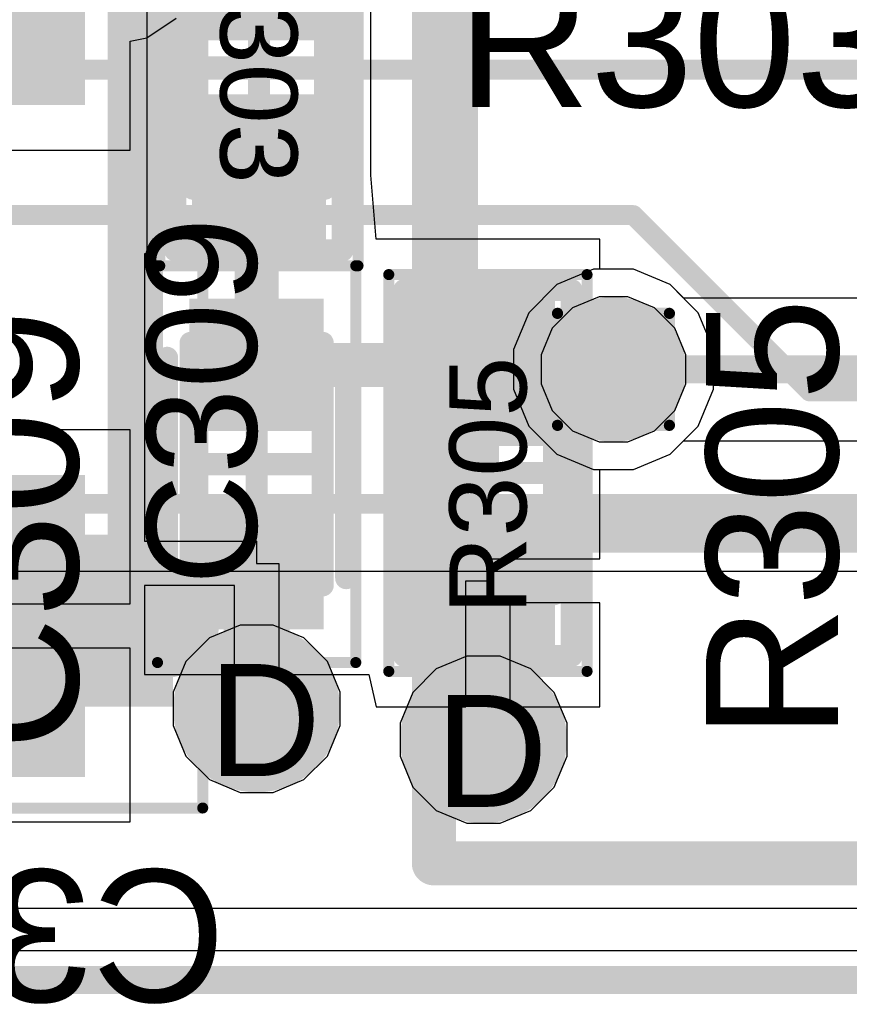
# Model space of a CAD drawing. Header units: inches. Extents: x -6 to 11.2, y -2.2 to 8.3.
# Tile 178 of 256: x 2.261 to 2.409, y 1.666 to 1.842. Entities that reach past the tile are written whole.
import ezdxf

# ---------------------------------------------------------------- set-up
doc = ezdxf.new("R2010")
doc.units = ezdxf.units.IN
doc.header["$MEASUREMENT"] = 0
for name, color, linetype in [('Board Layer Stack Bottom Overlay', 54, 'Continuous'), ('Board Layer Stack Bottom Solder', 6, 'Continuous'), ('Bottom Assembly', 56, 'Continuous'), ('Bottom Comp Body -Top13)-Comp Body -Bot14)', 56, 'Continuous'), ('Bottom Courtyard -Top15)-Courtyard -Bot16)', 56, 'Continuous'), ('Bottom Paste', 16, 'Continuous'), ('Drill Drawing', 1, 'Continuous'), ('Layer  6- Inner', 156, 'Continuous'), ('Layer 1- Top', 1, 'Continuous'), ('Layer 2- GND', 16, 'Continuous'), ('Layer 3- Inner', 16, 'Continuous'), ('Layer 4- Inner', 76, 'Continuous'), ('Layer 5- Inner', 90, 'Continuous'), ('Layer 7- PWR', 76, 'Continuous'), ('Layer 8- Bottom', 5, 'Continuous'), ('Top Comp Body -Top13)-Comp Body -Bot14)', 56, 'Continuous'), ('Top Comp Outline -Top11)-Comp Outline -Bot12)', 56, 'Continuous'), ('Top Courtyard -Top15)-Courtyard -Bot16)', 56, 'Continuous'), ('Top Designator', 56, 'Continuous'), ('Top Overlay', 2, 'Continuous'), ('Top Paste', 8, 'Continuous'), ('Top Solder', 216, 'Continuous'), ('Via Holes', 16, 'Continuous')]:
    doc.layers.add(name, color=color, linetype=linetype)
doc.styles.add('Arial', font='txt', dxfattribs={"height": 0.2})

# ---------------------------------------------------------------- blocks, each defined once
blk = doc.blocks.new('L15002_035_77')
at = {"layer": 'Layer 1- Top'}
for points in [[(-0.03179, 0.01), (-0.00679, 0.01), (-0.00679, -0.01), (-0.03179, -0.01)], [(0.00679, 0.01), (0.03179, 0.01), (0.03179, -0.01), (0.00679, -0.01)]]:
    blk.add_hatch(color=7, dxfattribs=at).paths.add_polyline_path(points)
at = {"layer": 'Top Paste'}
for points in [[(-0.03179, 0.01), (-0.00679, 0.01), (-0.00679, -0.01), (-0.03179, -0.01)], [(0.00679, 0.01), (0.03179, 0.01), (0.03179, -0.01), (0.00679, -0.01)]]:
    blk.add_hatch(color=8, dxfattribs=at).paths.add_polyline_path(points)
at = {"layer": 'Top Solder'}
for points in [[(-0.03376, 0.01197), (-0.00482, 0.01197), (-0.00482, -0.01197), (-0.03376, -0.01197)], [(0.00482, 0.01197), (0.03376, 0.01197), (0.03376, -0.01197), (0.00482, -0.01197)]]:
    blk.add_hatch(color=216, dxfattribs=at).paths.add_polyline_path(points)
at = {"layer": 'Top Comp Body -Top13)-Comp Body -Bot14)'}
for points in [[(-0.02165, 0.01181, 0.00394, 0.00394, 0), (-0.02165, -0.01181, 0.00394, 0.00394, 0)], [(-0.02165, 0.01181, 0.00394, 0.00394, 0), (0.02165, 0.01181, 0.00394, 0.00394, 0)], [(0.02165, 0.01181, 0.00394, 0.00394, 0), (0.02165, -0.01181, 0.00394, 0.00394, 0)], [(-0.02165, -0.01181, 0.00394, 0.00394, 0), (0.02165, -0.01181, 0.00394, 0.00394, 0)]]:
    blk.add_lwpolyline(points, format="xyseb", dxfattribs=at)
for points in [[(-0.02264, 0.01181, 0.00197, 0.00197, 1), (-0.02067, 0.01181, 0.00197, 0.00197, 1)], [(-0.02264, 0.01181, 0.00197, 0.00197, 1), (-0.02067, 0.01181, 0.00197, 0.00197, 1)], [(0.02067, 0.01181, 0.00197, 0.00197, 1), (0.02264, 0.01181, 0.00197, 0.00197, 1)], [(0.02067, 0.01181, 0.00197, 0.00197, 1), (0.02264, 0.01181, 0.00197, 0.00197, 1)], [(-0.02264, -0.01181, 0.00197, 0.00197, 1), (-0.02067, -0.01181, 0.00197, 0.00197, 1)], [(-0.02264, -0.01181, 0.00197, 0.00197, 1), (-0.02067, -0.01181, 0.00197, 0.00197, 1)], [(0.02067, -0.01181, 0.00197, 0.00197, 1), (0.02264, -0.01181, 0.00197, 0.00197, 1)], [(0.02067, -0.01181, 0.00197, 0.00197, 1), (0.02264, -0.01181, 0.00197, 0.00197, 1)]]:
    blk.add_lwpolyline(points, format="xyseb", close=True, dxfattribs=at)
at = {"layer": 'Top Comp Outline -Top11)-Comp Outline -Bot12)'}
for points in [[(-0.03268, 0.01496, 0.00394, 0.00394, 0), (0.03268, 0.01496, 0.00394, 0.00394, 0)], [(-0.03268, 0.01496, 0.00394, 0.00394, 0), (-0.03268, -0.01496, 0.00394, 0.00394, 0)], [(0.03268, 0.01496, 0.00394, 0.00394, 0), (0.03268, -0.01496, 0.00394, 0.00394, 0)], [(-0.03268, -0.01496, 0.00394, 0.00394, 0), (0.03268, -0.01496, 0.00394, 0.00394, 0)]]:
    blk.add_lwpolyline(points, format="xyseb", dxfattribs=at)
for points in [[(-0.03366, 0.01496, 0.00197, 0.00197, 1), (-0.03169, 0.01496, 0.00197, 0.00197, 1)], [(-0.03366, 0.01496, 0.00197, 0.00197, 1), (-0.03169, 0.01496, 0.00197, 0.00197, 1)], [(0.03169, 0.01496, 0.00197, 0.00197, 1), (0.03366, 0.01496, 0.00197, 0.00197, 1)], [(0.03169, 0.01496, 0.00197, 0.00197, 1), (0.03366, 0.01496, 0.00197, 0.00197, 1)], [(-0.03366, -0.01496, 0.00197, 0.00197, 1), (-0.03169, -0.01496, 0.00197, 0.00197, 1)], [(-0.03366, -0.01496, 0.00197, 0.00197, 1), (-0.03169, -0.01496, 0.00197, 0.00197, 1)], [(0.03169, -0.01496, 0.00197, 0.00197, 1), (0.03366, -0.01496, 0.00197, 0.00197, 1)], [(0.03169, -0.01496, 0.00197, 0.00197, 1), (0.03366, -0.01496, 0.00197, 0.00197, 1)]]:
    blk.add_lwpolyline(points, format="xyseb", close=True, dxfattribs=at)
at = {"layer": 'Top Courtyard -Top15)-Courtyard -Bot16)'}
for points in [[(-0.03543, 0.01772, 0.00197, 0.00197, 0), (0.03543, 0.01772, 0.00197, 0.00197, 0)], [(-0.03543, 0.01772, 0.00197, 0.00197, 0), (-0.03543, -0.01772, 0.00197, 0.00197, 0)], [(0.03543, 0.01772, 0.00197, 0.00197, 0), (0.03543, -0.01772, 0.00197, 0.00197, 0)], [(0, 0.01181, 0.00394, 0.00394, 0), (0, -0.01181, 0.00394, 0.00394, 0)], [(-0.01181, 0, 0.00394, 0.00394, 0), (0.01181, 0, 0.00394, 0.00394, 0)], [(-0.03543, -0.01772, 0.00197, 0.00197, 0), (0.03543, -0.01772, 0.00197, 0.00197, 0)]]:
    blk.add_lwpolyline(points, format="xyseb", dxfattribs=at)
for points in [[(-0.03593, 0.01772, 0.000984, 0.000984, 1), (-0.03494, 0.01772, 0.000984, 0.000984, 1)], [(-0.03593, 0.01772, 0.000984, 0.000984, 1), (-0.03494, 0.01772, 0.000984, 0.000984, 1)], [(0.03494, 0.01772, 0.000984, 0.000984, 1), (0.03593, 0.01772, 0.000984, 0.000984, 1)], [(0.03494, 0.01772, 0.000984, 0.000984, 1), (0.03593, 0.01772, 0.000984, 0.000984, 1)], [(-0.00098, 0.01181, 0.00197, 0.00197, 1), (0.00098, 0.01181, 0.00197, 0.00197, 1)], [(-0.0128, 0, 0.00197, 0.00197, 1), (-0.01083, 0, 0.00197, 0.00197, 1)], [(0.01083, 0, 0.00197, 0.00197, 1), (0.0128, 0, 0.00197, 0.00197, 1)], [(-0.00098, -0.01181, 0.00197, 0.00197, 1), (0.00098, -0.01181, 0.00197, 0.00197, 1)], [(-0.03593, -0.01772, 0.000984, 0.000984, 1), (-0.03494, -0.01772, 0.000984, 0.000984, 1)], [(-0.03593, -0.01772, 0.000984, 0.000984, 1), (-0.03494, -0.01772, 0.000984, 0.000984, 1)], [(0.03494, -0.01772, 0.000984, 0.000984, 1), (0.03593, -0.01772, 0.000984, 0.000984, 1)], [(0.03494, -0.01772, 0.000984, 0.000984, 1), (0.03593, -0.01772, 0.000984, 0.000984, 1)]]:
    blk.add_lwpolyline(points, format="xyseb", close=True, dxfattribs=at)
at = {"layer": 'Top Overlay'}
for points in [[(-0.0187, 0.01614, 0.00394, 0.00394, 0), (0.01988, 0.01614, 0.00394, 0.00394, 0)], [(-0.0187, -0.01614, 0.00394, 0.00394, 0), (0.01988, -0.01614, 0.00394, 0.00394, 0)]]:
    blk.add_lwpolyline(points, format="xyseb", dxfattribs=at)
for points in [[(-0.01969, 0.01614, 0.00197, 0.00197, 1), (-0.01772, 0.01614, 0.00197, 0.00197, 1)], [(0.0189, 0.01614, 0.00197, 0.00197, 1), (0.02087, 0.01614, 0.00197, 0.00197, 1)], [(-0.01969, -0.01614, 0.00197, 0.00197, 1), (-0.01772, -0.01614, 0.00197, 0.00197, 1)], [(0.0189, -0.01614, 0.00197, 0.00197, 1), (0.02087, -0.01614, 0.00197, 0.00197, 1)]]:
    blk.add_lwpolyline(points, format="xyseb", close=True, dxfattribs=at)
at = {"layer": 'Top Comp Outline -Top11)-Comp Outline -Bot12)', "style": 'Arial'}
blk.add_text('R305', height=0.01378, dxfattribs=at).set_placement((-0.02525, -0.00689))
blk = doc.blocks.new('L15002_035_79')
at = {"layer": 'Layer 1- Top'}
for points in [[(-0.03179, 0.01), (-0.00679, 0.01), (-0.00679, -0.01), (-0.03179, -0.01)], [(0.00679, 0.01), (0.03179, 0.01), (0.03179, -0.01), (0.00679, -0.01)]]:
    blk.add_hatch(color=7, dxfattribs=at).paths.add_polyline_path(points)
at = {"layer": 'Top Paste'}
for points in [[(-0.03179, 0.01), (-0.00679, 0.01), (-0.00679, -0.01), (-0.03179, -0.01)], [(0.00679, 0.01), (0.03179, 0.01), (0.03179, -0.01), (0.00679, -0.01)]]:
    blk.add_hatch(color=8, dxfattribs=at).paths.add_polyline_path(points)
at = {"layer": 'Top Solder'}
for points in [[(-0.03376, 0.01197), (-0.00482, 0.01197), (-0.00482, -0.01197), (-0.03376, -0.01197)], [(0.00482, 0.01197), (0.03376, 0.01197), (0.03376, -0.01197), (0.00482, -0.01197)]]:
    blk.add_hatch(color=216, dxfattribs=at).paths.add_polyline_path(points)
at = {"layer": 'Top Comp Body -Top13)-Comp Body -Bot14)'}
for points in [[(-0.02165, -0.01181, 0.00394, 0.00394, 0), (-0.02165, 0.01181, 0.00394, 0.00394, 0)], [(0.02165, 0.01181, 0.00394, 0.00394, 0), (-0.02165, 0.01181, 0.00394, 0.00394, 0)], [(0.02165, -0.01181, 0.00394, 0.00394, 0), (0.02165, 0.01181, 0.00394, 0.00394, 0)], [(0.02165, -0.01181, 0.00394, 0.00394, 0), (-0.02165, -0.01181, 0.00394, 0.00394, 0)]]:
    blk.add_lwpolyline(points, format="xyseb", dxfattribs=at)
for points in [[(-0.02264, 0.01181, 0.00197, 0.00197, 1), (-0.02067, 0.01181, 0.00197, 0.00197, 1)], [(-0.02264, 0.01181, 0.00197, 0.00197, 1), (-0.02067, 0.01181, 0.00197, 0.00197, 1)], [(0.02067, 0.01181, 0.00197, 0.00197, 1), (0.02264, 0.01181, 0.00197, 0.00197, 1)], [(0.02067, 0.01181, 0.00197, 0.00197, 1), (0.02264, 0.01181, 0.00197, 0.00197, 1)], [(-0.02264, -0.01181, 0.00197, 0.00197, 1), (-0.02067, -0.01181, 0.00197, 0.00197, 1)], [(-0.02264, -0.01181, 0.00197, 0.00197, 1), (-0.02067, -0.01181, 0.00197, 0.00197, 1)], [(0.02067, -0.01181, 0.00197, 0.00197, 1), (0.02264, -0.01181, 0.00197, 0.00197, 1)], [(0.02067, -0.01181, 0.00197, 0.00197, 1), (0.02264, -0.01181, 0.00197, 0.00197, 1)]]:
    blk.add_lwpolyline(points, format="xyseb", close=True, dxfattribs=at)
at = {"layer": 'Top Comp Outline -Top11)-Comp Outline -Bot12)'}
for points in [[(0.03268, 0.01496, 0.00394, 0.00394, 0), (-0.03268, 0.01496, 0.00394, 0.00394, 0)], [(-0.03268, -0.01496, 0.00394, 0.00394, 0), (-0.03268, 0.01496, 0.00394, 0.00394, 0)], [(0.03268, -0.01496, 0.00394, 0.00394, 0), (0.03268, 0.01496, 0.00394, 0.00394, 0)], [(0.03268, -0.01496, 0.00394, 0.00394, 0), (-0.03268, -0.01496, 0.00394, 0.00394, 0)]]:
    blk.add_lwpolyline(points, format="xyseb", dxfattribs=at)
for points in [[(-0.03366, 0.01496, 0.00197, 0.00197, 1), (-0.03169, 0.01496, 0.00197, 0.00197, 1)], [(-0.03366, 0.01496, 0.00197, 0.00197, 1), (-0.03169, 0.01496, 0.00197, 0.00197, 1)], [(0.03169, 0.01496, 0.00197, 0.00197, 1), (0.03366, 0.01496, 0.00197, 0.00197, 1)], [(0.03169, 0.01496, 0.00197, 0.00197, 1), (0.03366, 0.01496, 0.00197, 0.00197, 1)], [(-0.03366, -0.01496, 0.00197, 0.00197, 1), (-0.03169, -0.01496, 0.00197, 0.00197, 1)], [(-0.03366, -0.01496, 0.00197, 0.00197, 1), (-0.03169, -0.01496, 0.00197, 0.00197, 1)], [(0.03169, -0.01496, 0.00197, 0.00197, 1), (0.03366, -0.01496, 0.00197, 0.00197, 1)], [(0.03169, -0.01496, 0.00197, 0.00197, 1), (0.03366, -0.01496, 0.00197, 0.00197, 1)]]:
    blk.add_lwpolyline(points, format="xyseb", close=True, dxfattribs=at)
at = {"layer": 'Top Courtyard -Top15)-Courtyard -Bot16)'}
for points in [[(0.03543, 0.01772, 0.00197, 0.00197, 0), (-0.03543, 0.01772, 0.00197, 0.00197, 0)], [(-0.03543, -0.01772, 0.00197, 0.00197, 0), (-0.03543, 0.01772, 0.00197, 0.00197, 0)], [(0.03543, -0.01772, 0.00197, 0.00197, 0), (0.03543, 0.01772, 0.00197, 0.00197, 0)], [(0, -0.01181, 0.00394, 0.00394, 0), (0, 0.01181, 0.00394, 0.00394, 0)], [(0.01181, 0, 0.00394, 0.00394, 0), (-0.01181, 0, 0.00394, 0.00394, 0)], [(0.03543, -0.01772, 0.00197, 0.00197, 0), (-0.03543, -0.01772, 0.00197, 0.00197, 0)]]:
    blk.add_lwpolyline(points, format="xyseb", dxfattribs=at)
for points in [[(-0.03593, 0.01772, 0.000984, 0.000984, 1), (-0.03494, 0.01772, 0.000984, 0.000984, 1)], [(-0.03593, 0.01772, 0.000984, 0.000984, 1), (-0.03494, 0.01772, 0.000984, 0.000984, 1)], [(0.03494, 0.01772, 0.000984, 0.000984, 1), (0.03593, 0.01772, 0.000984, 0.000984, 1)], [(0.03494, 0.01772, 0.000984, 0.000984, 1), (0.03593, 0.01772, 0.000984, 0.000984, 1)], [(-0.00098, 0.01181, 0.00197, 0.00197, 1), (0.00098, 0.01181, 0.00197, 0.00197, 1)], [(-0.0128, 0, 0.00197, 0.00197, 1), (-0.01083, 0, 0.00197, 0.00197, 1)], [(0.01083, 0, 0.00197, 0.00197, 1), (0.0128, 0, 0.00197, 0.00197, 1)], [(-0.00098, -0.01181, 0.00197, 0.00197, 1), (0.00098, -0.01181, 0.00197, 0.00197, 1)], [(-0.03593, -0.01772, 0.000984, 0.000984, 1), (-0.03494, -0.01772, 0.000984, 0.000984, 1)], [(-0.03593, -0.01772, 0.000984, 0.000984, 1), (-0.03494, -0.01772, 0.000984, 0.000984, 1)], [(0.03494, -0.01772, 0.000984, 0.000984, 1), (0.03593, -0.01772, 0.000984, 0.000984, 1)], [(0.03494, -0.01772, 0.000984, 0.000984, 1), (0.03593, -0.01772, 0.000984, 0.000984, 1)]]:
    blk.add_lwpolyline(points, format="xyseb", close=True, dxfattribs=at)
at = {"layer": 'Top Overlay'}
for points in [[(0.01988, 0.01614, 0.00394, 0.00394, 0), (-0.0187, 0.01614, 0.00394, 0.00394, 0)], [(0.01988, -0.01614, 0.00394, 0.00394, 0), (-0.0187, -0.01614, 0.00394, 0.00394, 0)]]:
    blk.add_lwpolyline(points, format="xyseb", dxfattribs=at)
for points in [[(-0.01969, 0.01614, 0.00197, 0.00197, 1), (-0.01772, 0.01614, 0.00197, 0.00197, 1)], [(0.0189, 0.01614, 0.00197, 0.00197, 1), (0.02087, 0.01614, 0.00197, 0.00197, 1)], [(-0.01969, -0.01614, 0.00197, 0.00197, 1), (-0.01772, -0.01614, 0.00197, 0.00197, 1)], [(0.0189, -0.01614, 0.00197, 0.00197, 1), (0.02087, -0.01614, 0.00197, 0.00197, 1)]]:
    blk.add_lwpolyline(points, format="xyseb", close=True, dxfattribs=at)
at = {"layer": 'Top Comp Outline -Top11)-Comp Outline -Bot12)', "style": 'Arial'}
blk.add_text('R303', height=0.01378, dxfattribs=at).set_placement((-0.02525, -0.00689))
blk = doc.blocks.new('CAPC1005X06_F_142')
at = {"layer": 'Layer 1- Top'}
for points in [[(-0.02756, 0.01004), (-0.00787, 0.01004), (-0.00787, -0.01004), (-0.02756, -0.01004)], [(0.00787, 0.01004), (0.02756, 0.01004), (0.02756, -0.01004), (0.00787, -0.01004)]]:
    blk.add_hatch(color=7, dxfattribs=at).paths.add_polyline_path(points)
at = {"layer": 'Top Paste'}
for points in [[(-0.02756, 0.01004), (-0.00787, 0.01004), (-0.00787, -0.01004), (-0.02756, -0.01004)], [(0.00787, 0.01004), (0.02756, 0.01004), (0.02756, -0.01004), (0.00787, -0.01004)]]:
    blk.add_hatch(color=8, dxfattribs=at).paths.add_polyline_path(points)
at = {"layer": 'Top Solder'}
for points in [[(-0.02953, 0.01201), (-0.00591, 0.01201), (-0.00591, -0.01201), (-0.02953, -0.01201)], [(0.00591, 0.01201), (0.02953, 0.01201), (0.02953, -0.01201), (0.00591, -0.01201)]]:
    blk.add_hatch(color=216, dxfattribs=at).paths.add_polyline_path(points)
at = {"layer": 'Top Comp Outline -Top11)-Comp Outline -Bot12)'}
for points in [[(-0.02165, 0.01181, 0.00394, 0.00394, 0), (-0.02165, -0.01181, 0.00394, 0.00394, 0)], [(-0.02165, 0.01181, 0.00394, 0.00394, 0), (0.02165, 0.01181, 0.00394, 0.00394, 0)], [(0.02165, 0.01181, 0.00394, 0.00394, 0), (0.02165, -0.01181, 0.00394, 0.00394, 0)], [(-0.02165, -0.01181, 0.00394, 0.00394, 0), (0.02165, -0.01181, 0.00394, 0.00394, 0)]]:
    blk.add_lwpolyline(points, format="xyseb", dxfattribs=at)
for points in [[(-0.02264, 0.01181, 0.00197, 0.00197, 1), (-0.02067, 0.01181, 0.00197, 0.00197, 1)], [(-0.02264, 0.01181, 0.00197, 0.00197, 1), (-0.02067, 0.01181, 0.00197, 0.00197, 1)], [(0.02067, 0.01181, 0.00197, 0.00197, 1), (0.02264, 0.01181, 0.00197, 0.00197, 1)], [(0.02067, 0.01181, 0.00197, 0.00197, 1), (0.02264, 0.01181, 0.00197, 0.00197, 1)], [(-0.02264, -0.01181, 0.00197, 0.00197, 1), (-0.02067, -0.01181, 0.00197, 0.00197, 1)], [(-0.02264, -0.01181, 0.00197, 0.00197, 1), (-0.02067, -0.01181, 0.00197, 0.00197, 1)], [(0.02067, -0.01181, 0.00197, 0.00197, 1), (0.02264, -0.01181, 0.00197, 0.00197, 1)], [(0.02067, -0.01181, 0.00197, 0.00197, 1), (0.02264, -0.01181, 0.00197, 0.00197, 1)]]:
    blk.add_lwpolyline(points, format="xyseb", close=True, dxfattribs=at)
at = {"layer": 'Top Courtyard -Top15)-Courtyard -Bot16)'}
for points in [[(-0.03543, 0.01772, 0.00197, 0.00197, 0), (0.03543, 0.01772, 0.00197, 0.00197, 0)], [(-0.03543, 0.01772, 0.00197, 0.00197, 0), (-0.03543, -0.01772, 0.00197, 0.00197, 0)], [(0.03543, 0.01772, 0.00197, 0.00197, 0), (0.03543, -0.01772, 0.00197, 0.00197, 0)], [(0, 0.01181, 0.00394, 0.00394, 0), (0, -0.01181, 0.00394, 0.00394, 0)], [(-0.01181, 0, 0.00394, 0.00394, 0), (0.01181, 0, 0.00394, 0.00394, 0)], [(-0.03543, -0.01772, 0.00197, 0.00197, 0), (0.03543, -0.01772, 0.00197, 0.00197, 0)]]:
    blk.add_lwpolyline(points, format="xyseb", dxfattribs=at)
for points in [[(-0.03593, 0.01772, 0.000984, 0.000984, 1), (-0.03494, 0.01772, 0.000984, 0.000984, 1)], [(-0.03593, 0.01772, 0.000984, 0.000984, 1), (-0.03494, 0.01772, 0.000984, 0.000984, 1)], [(0.03494, 0.01772, 0.000984, 0.000984, 1), (0.03593, 0.01772, 0.000984, 0.000984, 1)], [(0.03494, 0.01772, 0.000984, 0.000984, 1), (0.03593, 0.01772, 0.000984, 0.000984, 1)], [(-0.00098, 0.01181, 0.00197, 0.00197, 1), (0.00098, 0.01181, 0.00197, 0.00197, 1)], [(-0.0128, 0, 0.00197, 0.00197, 1), (-0.01083, 0, 0.00197, 0.00197, 1)], [(0.01083, 0, 0.00197, 0.00197, 1), (0.0128, 0, 0.00197, 0.00197, 1)], [(-0.00098, -0.01181, 0.00197, 0.00197, 1), (0.00098, -0.01181, 0.00197, 0.00197, 1)], [(-0.03593, -0.01772, 0.000984, 0.000984, 1), (-0.03494, -0.01772, 0.000984, 0.000984, 1)], [(-0.03593, -0.01772, 0.000984, 0.000984, 1), (-0.03494, -0.01772, 0.000984, 0.000984, 1)], [(0.03494, -0.01772, 0.000984, 0.000984, 1), (0.03593, -0.01772, 0.000984, 0.000984, 1)], [(0.03494, -0.01772, 0.000984, 0.000984, 1), (0.03593, -0.01772, 0.000984, 0.000984, 1)]]:
    blk.add_lwpolyline(points, format="xyseb", close=True, dxfattribs=at)
at = {"layer": 'Top Overlay'}
for points in [[(-0.02037, 0.016, 0.00394, 0.00394, 0), (0.019, 0.016, 0.00394, 0.00394, 0)], [(-0.02037, -0.016, 0.00394, 0.00394, 0), (0.019, -0.016, 0.00394, 0.00394, 0)]]:
    blk.add_lwpolyline(points, format="xyseb", dxfattribs=at)
for points in [[(-0.02135, 0.016, 0.00197, 0.00197, 1), (-0.01939, 0.016, 0.00197, 0.00197, 1)], [(0.01802, 0.016, 0.00197, 0.00197, 1), (0.01998, 0.016, 0.00197, 0.00197, 1)], [(-0.02135, -0.016, 0.00197, 0.00197, 1), (-0.01939, -0.016, 0.00197, 0.00197, 1)], [(0.01802, -0.016, 0.00197, 0.00197, 1), (0.01998, -0.016, 0.00197, 0.00197, 1)]]:
    blk.add_lwpolyline(points, format="xyseb", close=True, dxfattribs=at)
at = {"layer": 'Top Designator', "style": 'Arial'}
blk.add_text('C309', height=0.019685, dxfattribs=at).set_placement((-0.02165, 0))
blk = doc.blocks.new('FP_IHLP_5050CE_FP_3_175_3_MFG_B_477')
at = {"layer": 'Board Layer Stack Bottom Overlay'}
for points in [[(0.26732, -0.25394, 0.00787, 0.00787, 0), (0.26732, -0.1378, 0.00787, 0.00787, 0)], [(0.26732, -0.25394, 0.00787, 0.00787, 0), (-0.26732, -0.25394, 0.00787, 0.00787, 0)]]:
    blk.add_lwpolyline(points, format="xyseb", dxfattribs=at)
blk.add_lwpolyline([(0.26535, -0.25394, 0.00394, 0.00394, 1), (0.26929, -0.25394, 0.00394, 0.00394, 1)], format="xyseb", close=True, dxfattribs=at)
blk.add_lwpolyline([(0.26535, -0.25394, 0.00394, 0.00394, 1), (0.26929, -0.25394, 0.00394, 0.00394, 1)], format="xyseb", close=True, dxfattribs=at)
at = {"layer": 'Bottom Assembly'}
for points in [[(0.32677, -0.25787, 0.00787, 0.00787, 0), (0.32677, 0.25787, 0.00787, 0.00787, 0)], [(0.32677, -0.25787, 0.00787, 0.00787, 0), (-0.32677, -0.25787, 0.00787, 0.00787, 0)]]:
    blk.add_lwpolyline(points, format="xyseb", dxfattribs=at)
blk.add_lwpolyline([(0.3248, -0.25787, 0.00394, 0.00394, 1), (0.32874, -0.25787, 0.00394, 0.00394, 1)], format="xyseb", close=True, dxfattribs=at)
blk.add_lwpolyline([(0.3248, -0.25787, 0.00394, 0.00394, 1), (0.32874, -0.25787, 0.00394, 0.00394, 1)], format="xyseb", close=True, dxfattribs=at)
at = {"layer": 'Bottom Comp Body -Top13)-Comp Body -Bot14)'}
for points in [[(0.26732, -0.25394, 0.00787, 0.00787, 0), (0.26732, 0.25394, 0.00787, 0.00787, 0)], [(0.26732, -0.25394, 0.00787, 0.00787, 0), (-0.26732, -0.25394, 0.00787, 0.00787, 0)]]:
    blk.add_lwpolyline(points, format="xyseb", dxfattribs=at)
blk.add_lwpolyline([(0.26535, -0.25394, 0.00394, 0.00394, 1), (0.26929, -0.25394, 0.00394, 0.00394, 1)], format="xyseb", close=True, dxfattribs=at)
blk.add_lwpolyline([(0.26535, -0.25394, 0.00394, 0.00394, 1), (0.26929, -0.25394, 0.00394, 0.00394, 1)], format="xyseb", close=True, dxfattribs=at)
at = {"layer": 'Bottom Courtyard -Top15)-Courtyard -Bot16)'}
for points in [[(0.32677, -0.25787, 0.00787, 0.00787, 0), (0.32677, 0.25787, 0.00787, 0.00787, 0)], [(0.32677, -0.25787, 0.00787, 0.00787, 0), (-0.32677, -0.25787, 0.00787, 0.00787, 0)]]:
    blk.add_lwpolyline(points, format="xyseb", dxfattribs=at)
blk.add_lwpolyline([(0.3248, -0.25787, 0.00394, 0.00394, 1), (0.32874, -0.25787, 0.00394, 0.00394, 1)], format="xyseb", close=True, dxfattribs=at)
blk.add_lwpolyline([(0.3248, -0.25787, 0.00394, 0.00394, 1), (0.32874, -0.25787, 0.00394, 0.00394, 1)], format="xyseb", close=True, dxfattribs=at)
blk = doc.blocks.new('L15006_M_____B_582')
at = {"layer": 'Board Layer Stack Bottom Solder'}
for points in [[(-0.08697, -0.04197), (-0.08697, 0.04197), (-0.03303, 0.04197), (-0.03303, -0.04197)], [(0.03303, -0.04197), (0.03303, 0.04197), (0.08697, 0.04197), (0.08697, -0.04197)]]:
    blk.add_hatch(color=6, dxfattribs=at).paths.add_polyline_path(points)
at = {"layer": 'Bottom Paste'}
for points in [[(-0.085, -0.04), (-0.085, 0.04), (-0.035, 0.04), (-0.035, -0.04)], [(0.035, -0.04), (0.035, 0.04), (0.085, 0.04), (0.085, -0.04)]]:
    blk.add_hatch(color=16, dxfattribs=at).paths.add_polyline_path(points)
at = {"layer": 'Layer 8- Bottom'}
for points in [[(-0.085, -0.04), (-0.085, 0.04), (-0.035, 0.04), (-0.035, -0.04)], [(0.035, -0.04), (0.035, 0.04), (0.085, 0.04), (0.085, -0.04)]]:
    blk.add_hatch(color=7, dxfattribs=at).paths.add_polyline_path(points)
at = {"layer": 'Board Layer Stack Bottom Overlay'}
blk.add_lwpolyline([(-0.05, -0.05, 0.008, 0.008, 0), (0.05, -0.05, 0.008, 0.008, 0)], format="xyseb", dxfattribs=at)
for points in [[(-0.052, -0.05, 0.004, 0.004, 1), (-0.048, -0.05, 0.004, 0.004, 1)], [(0.048, -0.05, 0.004, 0.004, 1), (0.052, -0.05, 0.004, 0.004, 1)]]:
    blk.add_lwpolyline(points, format="xyseb", close=True, dxfattribs=at)
at = {"layer": 'Bottom Comp Body -Top13)-Comp Body -Bot14)'}
for points in [[(-0.0689, 0.05315, 0.00394, 0.00394, 0), (-0.0689, -0.05315, 0.00394, 0.00394, 0)], [(-0.0689, -0.05315, 0.00394, 0.00394, 0), (0.0689, -0.05315, 0.00394, 0.00394, 0)]]:
    blk.add_lwpolyline(points, format="xyseb", dxfattribs=at)
blk.add_lwpolyline([(-0.06988, -0.05315, 0.00197, 0.00197, 1), (-0.06791, -0.05315, 0.00197, 0.00197, 1)], format="xyseb", close=True, dxfattribs=at)
blk.add_lwpolyline([(-0.06988, -0.05315, 0.00197, 0.00197, 1), (-0.06791, -0.05315, 0.00197, 0.00197, 1)], format="xyseb", close=True, dxfattribs=at)
at = {"layer": 'Bottom Courtyard -Top15)-Courtyard -Bot16)'}
for points in [[(-0.09252, 0.06299, 0.00197, 0.00197, 0), (-0.09252, -0.06299, 0.00197, 0.00197, 0)], [(-0.09252, -0.06299, 0.00197, 0.00197, 0), (0.09252, -0.06299, 0.00197, 0.00197, 0)]]:
    blk.add_lwpolyline(points, format="xyseb", dxfattribs=at)
blk.add_lwpolyline([(-0.09301, -0.06299, 0.000984, 0.000984, 1), (-0.09203, -0.06299, 0.000984, 0.000984, 1)], format="xyseb", close=True, dxfattribs=at)
blk.add_lwpolyline([(-0.09301, -0.06299, 0.000984, 0.000984, 1), (-0.09203, -0.06299, 0.000984, 0.000984, 1)], format="xyseb", close=True, dxfattribs=at)

msp = doc.modelspace()

# ---------------------------------------------------------------- hatches: boundary and pattern name
at = {"layer": 'Layer  6- Inner'}
h = msp.add_hatch(color=7, dxfattribs=at)
edge = h.paths.add_edge_path()
edge.add_arc((2.36732, 1.77953), 0.00787, 0, 360)
at = {"layer": 'Layer 1- Top'}
h = msp.add_hatch(color=7, dxfattribs=at)
edge = h.paths.add_edge_path()
edge.add_arc((2.36732, 1.77953), 0.00787, 0, 360)
h = msp.add_hatch(color=7, dxfattribs=at)
edge = h.paths.add_edge_path()
edge.add_arc((2.30354, 1.7189), 0.00984, 0, 360)
h = msp.add_hatch(color=7, dxfattribs=at)
edge = h.paths.add_edge_path()
edge.add_arc((2.34409, 1.71339), 0.00984, 0, 360)
at = {"layer": 'Layer 2- GND'}
h = msp.add_hatch(color=7, dxfattribs=at)
edge = h.paths.add_edge_path()
edge.add_arc((2.36732, 1.77953), 0.01295, 0, 360)
at = {"layer": 'Layer 3- Inner'}
h = msp.add_hatch(color=7, dxfattribs=at)
edge = h.paths.add_edge_path()
edge.add_arc((2.30354, 1.7189), 0.00984, 0, 360)
h = msp.add_hatch(color=7, dxfattribs=at)
edge = h.paths.add_edge_path()
edge.add_arc((2.34409, 1.71339), 0.00984, 0, 360)
at = {"layer": 'Layer 5- Inner'}
h = msp.add_hatch(color=7, dxfattribs=at)
edge = h.paths.add_edge_path()
edge.add_arc((2.30354, 1.7189), 0.00984, 0, 360)
h = msp.add_hatch(color=7, dxfattribs=at)
edge = h.paths.add_edge_path()
edge.add_arc((2.34409, 1.71339), 0.00984, 0, 360)
at = {"layer": 'Layer 7- PWR'}
h = msp.add_hatch(color=7, dxfattribs=at)
edge = h.paths.add_edge_path()
edge.add_arc((2.36732, 1.77953), 0.01295, 0, 360)
h = msp.add_hatch(color=7, dxfattribs=at)
edge = h.paths.add_edge_path()
edge.add_arc((2.30354, 1.7189), 0.01492, 0, 360)
h = msp.add_hatch(color=7, dxfattribs=at)
edge = h.paths.add_edge_path()
edge.add_arc((2.34409, 1.71339), 0.01492, 0, 360)
at = {"layer": 'Layer 8- Bottom'}
h = msp.add_hatch(color=7, dxfattribs=at)
edge = h.paths.add_edge_path()
edge.add_arc((2.36732, 1.77953), 0.00787, 0, 360)
msp.add_hatch(color=7, dxfattribs=at).paths.add_polyline_path([(2.04685, 1.71929), (2.28858, 1.71929), (2.28858, 1.75), (2.04685, 1.75)])
h = msp.add_hatch(color=7, dxfattribs=at)
edge = h.paths.add_edge_path()
edge.add_arc((2.30354, 1.7189), 0.00984, 0, 360)
h = msp.add_hatch(color=7, dxfattribs=at)
edge = h.paths.add_edge_path()
edge.add_arc((2.34409, 1.71339), 0.00984, 0, 360)
at = {"layer": 'Via Holes'}
h = msp.add_hatch(color=7, dxfattribs=at)
edge = h.paths.add_edge_path()
edge.add_arc((2.36732, 1.77953), 0.00295, 0, 360)
h = msp.add_hatch(color=7, dxfattribs=at)
edge = h.paths.add_edge_path()
edge.add_arc((2.30354, 1.7189), 0.00492, 0, 360)
h = msp.add_hatch(color=7, dxfattribs=at)
edge = h.paths.add_edge_path()
edge.add_arc((2.34409, 1.71339), 0.00492, 0, 360)

# ---------------------------------------------------------------- linework, layer by layer
at = {"layer": 'Drill Drawing'}
for points in [[(2.35732, 1.78953, 0.002, 0.002, 0), (2.37732, 1.78953, 0.002, 0.002, 0)], [(2.35732, 1.76953, 0.002, 0.002, 0), (2.35732, 1.78953, 0.002, 0.002, 0)], [(2.37732, 1.76953, 0.002, 0.002, 0), (2.37732, 1.78953, 0.002, 0.002, 0)], [(2.35732, 1.76953, 0.002, 0.002, 0), (2.37732, 1.76953, 0.002, 0.002, 0)]]:
    msp.add_lwpolyline(points, format="xyseb", dxfattribs=at)
for points in [[(2.35682, 1.78953, 0.001, 0.001, 1), (2.35782, 1.78953, 0.001, 0.001, 1)], [(2.35682, 1.78953, 0.001, 0.001, 1), (2.35782, 1.78953, 0.001, 0.001, 1)], [(2.37682, 1.78953, 0.001, 0.001, 1), (2.37782, 1.78953, 0.001, 0.001, 1)], [(2.37682, 1.78953, 0.001, 0.001, 1), (2.37782, 1.78953, 0.001, 0.001, 1)], [(2.35682, 1.76953, 0.001, 0.001, 1), (2.35782, 1.76953, 0.001, 0.001, 1)], [(2.35682, 1.76953, 0.001, 0.001, 1), (2.35782, 1.76953, 0.001, 0.001, 1)], [(2.37682, 1.76953, 0.001, 0.001, 1), (2.37782, 1.76953, 0.001, 0.001, 1)], [(2.37682, 1.76953, 0.001, 0.001, 1), (2.37782, 1.76953, 0.001, 0.001, 1)]]:
    msp.add_lwpolyline(points, format="xyseb", close=True, dxfattribs=at)
at = {"layer": 'Layer  6- Inner'}
for p, q in [((2.36377, 1.7974), (2.3572, 1.79468)), ((2.37088, 1.7974), (2.36377, 1.7974)), ((2.37745, 1.79468), (2.37088, 1.7974)), ((2.3572, 1.79468), (2.35217, 1.78965)), ((2.37986, 1.79227), (2.37745, 1.79468)), ((2.43585, 1.79227), (2.37986, 1.79227)), ((2.35217, 1.78965), (2.34945, 1.78308)), ((2.34945, 1.78308), (2.34945, 1.77597)), ((2.34945, 1.77597), (2.35217, 1.7694)), ((2.35217, 1.7694), (2.3572, 1.76437)), ((2.37745, 1.76437), (2.37986, 1.76678)), ((2.37986, 1.76678), (2.65551, 1.76678)), ((2.3572, 1.76437), (2.36377, 1.76165)), ((2.37088, 1.76165), (2.37745, 1.76437)), ((2.36377, 1.76165), (2.37088, 1.76165)), ((2.30058, 1.73382), (2.29509, 1.73155)), ((2.30651, 1.73382), (2.30058, 1.73382)), ((2.312, 1.73155), (2.30651, 1.73382)), ((2.29509, 1.73155), (2.29089, 1.72735)), ((2.31619, 1.72735), (2.312, 1.73155)), ((2.29089, 1.72735), (2.28862, 1.72187)), ((2.31846, 1.72187), (2.31619, 1.72735)), ((2.34113, 1.72831), (2.33564, 1.72604)), ((2.34706, 1.72831), (2.34113, 1.72831)), ((2.35255, 1.72604), (2.34706, 1.72831)), ((2.33564, 1.72604), (2.33144, 1.72184)), ((2.35674, 1.72184), (2.35255, 1.72604)), ((2.28862, 1.72187), (2.28862, 1.71593)), ((2.31846, 1.71593), (2.31846, 1.72187)), ((2.33144, 1.72184), (2.32917, 1.71635)), ((2.35902, 1.71635), (2.35674, 1.72184)), ((2.28862, 1.71593), (2.29089, 1.71045)), ((2.31619, 1.71045), (2.31846, 1.71593)), ((2.32917, 1.71635), (2.32917, 1.71042)), ((2.35902, 1.71042), (2.35902, 1.71635)), ((2.29089, 1.71045), (2.29509, 1.70625)), ((2.312, 1.70625), (2.31619, 1.71045)), ((2.32917, 1.71042), (2.33144, 1.70493)), ((2.35674, 1.70493), (2.35902, 1.71042)), ((2.29509, 1.70625), (2.30058, 1.70398)), ((2.30651, 1.70398), (2.312, 1.70625)), ((2.33144, 1.70493), (2.33564, 1.70074)), ((2.35255, 1.70074), (2.35674, 1.70493)), ((2.30058, 1.70398), (2.30651, 1.70398)), ((2.33564, 1.70074), (2.34113, 1.69846)), ((2.34706, 1.69846), (2.35255, 1.70074)), ((2.34113, 1.69846), (2.34706, 1.69846)), ((2.42267, 1.68322), (2.24698, 1.68322))]:
    msp.add_line(p, q, dxfattribs=at)
for points in [[(2.36732, 1.77953, 0.005, 0.005, 0), (2.65551, 1.77953, 0.005, 0.005, 0)], [(1.45902, 1.67047, 0.005, 0.005, 0), (2.42795, 1.67047, 0.005, 0.005, 0)]]:
    msp.add_lwpolyline(points, format="xyseb", dxfattribs=at)
msp.add_lwpolyline([(2.36607, 1.77953, 0.0025, 0.0025, 1), (2.36857, 1.77953, 0.0025, 0.0025, 1)], format="xyseb", close=True, dxfattribs=at)
at = {"layer": 'Layer 1- Top'}
for p, q in [((2.28394, 1.87526), (2.28394, 1.83026)), ((2.32394, 1.83026), (2.32394, 1.87526)), ((2.28394, 1.83026), (2.28394, 1.80016)), ((2.32394, 1.81423), (2.32394, 1.83026)), ((2.32488, 1.80281), (2.32394, 1.81423)), ((2.36488, 1.80281), (2.32488, 1.80281)), ((2.36488, 1.7974), (2.36488, 1.80281)), ((2.28394, 1.80016), (2.2835, 1.80016)), ((2.2835, 1.80016), (2.2835, 1.76047)), ((2.37088, 1.7974), (2.36488, 1.7974)), ((2.37745, 1.79468), (2.37088, 1.7974)), ((2.38248, 1.78965), (2.37745, 1.79468)), ((2.3852, 1.78308), (2.38248, 1.78965)), ((2.3852, 1.77597), (2.3852, 1.78308)), ((2.38248, 1.7694), (2.3852, 1.77597)), ((2.37745, 1.76437), (2.38248, 1.7694)), ((2.37088, 1.76165), (2.37745, 1.76437)), ((2.2835, 1.76047), (2.2835, 1.74882)), ((2.36488, 1.74567), (2.36488, 1.76165)), ((2.36488, 1.76165), (2.37088, 1.76165)), ((2.2835, 1.74882), (2.30354, 1.74882)), ((2.30354, 1.74882), (2.30354, 1.74488)), ((2.30354, 1.74488), (2.30748, 1.74488)), ((2.30748, 1.74488), (2.30748, 1.72504)), ((2.34488, 1.74173), (2.34488, 1.74567)), ((2.34488, 1.74567), (2.36488, 1.74567)), ((2.34095, 1.71923), (2.34095, 1.74173)), ((2.34095, 1.74173), (2.34488, 1.74173)), ((2.29961, 1.74094), (2.2835, 1.74094)), ((2.2835, 1.74094), (2.2835, 1.72504)), ((2.29961, 1.72504), (2.29961, 1.74094)), ((2.36488, 1.7378), (2.34882, 1.7378)), ((2.34882, 1.7378), (2.34882, 1.71923)), ((2.36488, 1.71923), (2.36488, 1.7378)), ((2.2835, 1.72504), (2.29961, 1.72504)), ((2.30748, 1.72504), (2.32358, 1.72504)), ((2.32358, 1.72504), (2.32488, 1.71923)), ((2.32488, 1.71923), (2.34095, 1.71923)), ((2.34882, 1.71923), (2.36488, 1.71923)), ((2.41908, 1.6757), (2.23071, 1.6757))]:
    msp.add_line(p, q, dxfattribs=at)
for points in [[(2.30354, 1.78031, 0.00787, 0.00787, 0), (2.30354, 1.81693, 0.00787, 0.00787, 0)], [(2.30354, 1.81693, 0.00787, 0.00787, 0), (2.30394, 1.81693, 0.00787, 0.00787, 0)], [(2.30354, 1.78031, 0.00787, 0.00787, 0), (2.34488, 1.78031, 0.00787, 0.00787, 0)], [(2.34488, 1.78031, 0.00787, 0.00787, 0), (2.34567, 1.77953, 0.00787, 0.00787, 0)], [(2.34567, 1.77953, 0.00787, 0.00787, 0), (2.36732, 1.77953, 0.00787, 0.00787, 0)], [(2.30354, 1.72323, 0.01181, 0.01181, 0), (2.30354, 1.74488, 0.01181, 0.01181, 0)], [(2.34488, 1.71693, 0.01181, 0.01181, 0), (2.34488, 1.74173, 0.01181, 0.01181, 0)], [(2.30433, 1.72244, 0.01181, 0.01181, -0.414214), (2.30354, 1.72323, 0.01181, 0.01181, 0)], [(2.34567, 1.71614, 0.01181, 0.01181, -0.414214), (2.34488, 1.71693, 0.01181, 0.01181, 0)]]:
    msp.add_lwpolyline(points, format="xyseb", dxfattribs=at)
for points in [[(2.30157, 1.81693, 0.00394, 0.00394, 1), (2.30551, 1.81693, 0.00394, 0.00394, 1)], [(2.30157, 1.81693, 0.00394, 0.00394, 1), (2.30551, 1.81693, 0.00394, 0.00394, 1)], [(2.30197, 1.81693, 0.00394, 0.00394, 1), (2.30591, 1.81693, 0.00394, 0.00394, 1)], [(2.30157, 1.78031, 0.00394, 0.00394, 1), (2.30551, 1.78031, 0.00394, 0.00394, 1)], [(2.30157, 1.78031, 0.00394, 0.00394, 1), (2.30551, 1.78031, 0.00394, 0.00394, 1)], [(2.34291, 1.78031, 0.00394, 0.00394, 1), (2.34685, 1.78031, 0.00394, 0.00394, 1)], [(2.34291, 1.78031, 0.00394, 0.00394, 1), (2.34685, 1.78031, 0.00394, 0.00394, 1)], [(2.3437, 1.77953, 0.00394, 0.00394, 1), (2.34764, 1.77953, 0.00394, 0.00394, 1)], [(2.3437, 1.77953, 0.00394, 0.00394, 1), (2.34764, 1.77953, 0.00394, 0.00394, 1)], [(2.36535, 1.77953, 0.00394, 0.00394, 1), (2.36929, 1.77953, 0.00394, 0.00394, 1)], [(2.30059, 1.74488, 0.00591, 0.00591, 1), (2.3065, 1.74488, 0.00591, 0.00591, 1)], [(2.34193, 1.74173, 0.00591, 0.00591, 1), (2.34783, 1.74173, 0.00591, 0.00591, 1)], [(2.30059, 1.72323, 0.00591, 0.00591, 1), (2.3065, 1.72323, 0.00591, 0.00591, 1)], [(2.30059, 1.72323, 0.00591, 0.00591, 1), (2.3065, 1.72323, 0.00591, 0.00591, 1)], [(2.30138, 1.72244, 0.00591, 0.00591, 1), (2.30728, 1.72244, 0.00591, 0.00591, 1)], [(2.34193, 1.71693, 0.00591, 0.00591, 1), (2.34783, 1.71693, 0.00591, 0.00591, 1)], [(2.34193, 1.71693, 0.00591, 0.00591, 1), (2.34783, 1.71693, 0.00591, 0.00591, 1)], [(2.34272, 1.71614, 0.00591, 0.00591, 1), (2.34862, 1.71614, 0.00591, 0.00591, 1)]]:
    msp.add_lwpolyline(points, format="xyseb", close=True, dxfattribs=at)
at = {"layer": 'Layer 3- Inner'}
msp.add_line((1.9653, 1.74351), (2.43463, 1.74351), dxfattribs=at)
for points in [[(1.7685, 1.83307, 0.00354, 0.00354, 0), (2.52795, 1.83307, 0.00354, 0.00354, 0)], [(2.11969, 1.80709, 0.00354, 0.00354, 0), (2.37087, 1.80709, 0.00354, 0.00354, 0)], [(2.37087, 1.80709, 0.00354, 0.00354, 0), (2.40236, 1.77559, 0.00354, 0.00354, 0)], [(2.40236, 1.77559, 0.00354, 0.00354, 0), (2.77598, 1.77559, 0.00354, 0.00354, 0)], [(1.96654, 1.75551, 0.00354, 0.00354, 0), (2.77913, 1.75551, 0.00354, 0.00354, 0)]]:
    msp.add_lwpolyline(points, format="xyseb", dxfattribs=at)
for points in [[(2.36998, 1.80709, 0.00177, 0.00177, 1), (2.37175, 1.80709, 0.00177, 0.00177, 1)], [(2.36998, 1.80709, 0.00177, 0.00177, 1), (2.37175, 1.80709, 0.00177, 0.00177, 1)], [(2.40148, 1.77559, 0.00177, 0.00177, 1), (2.40325, 1.77559, 0.00177, 0.00177, 1)], [(2.40148, 1.77559, 0.00177, 0.00177, 1), (2.40325, 1.77559, 0.00177, 0.00177, 1)]]:
    msp.add_lwpolyline(points, format="xyseb", close=True, dxfattribs=at)
at = {"layer": 'Layer 4- Inner'}
for p, q in [((2.36475, 1.79248), (2.35999, 1.79051)), ((2.3699, 1.79248), (2.36475, 1.79248)), ((2.37466, 1.79051), (2.3699, 1.79248)), ((2.35999, 1.79051), (2.35634, 1.78686)), ((2.3783, 1.78686), (2.37466, 1.79051)), ((2.35634, 1.78686), (2.35437, 1.7821)), ((2.38028, 1.7821), (2.3783, 1.78686)), ((2.35437, 1.7821), (2.35437, 1.77695)), ((2.38028, 1.77695), (2.38028, 1.7821)), ((2.35437, 1.77695), (2.35634, 1.77219)), ((2.3783, 1.77219), (2.38028, 1.77695)), ((2.35634, 1.77219), (2.35999, 1.76855)), ((2.37466, 1.76855), (2.3783, 1.77219)), ((2.35999, 1.76855), (2.36475, 1.76657)), ((2.3699, 1.76657), (2.37466, 1.76855)), ((2.36475, 1.76657), (2.3699, 1.76657)), ((2.30058, 1.73382), (2.29509, 1.73155)), ((2.30651, 1.73382), (2.30058, 1.73382)), ((2.312, 1.73155), (2.30651, 1.73382)), ((2.29509, 1.73155), (2.29089, 1.72735)), ((2.31619, 1.72735), (2.312, 1.73155)), ((2.29089, 1.72735), (2.28862, 1.72187)), ((2.31846, 1.72187), (2.31619, 1.72735)), ((2.34113, 1.72831), (2.33564, 1.72604)), ((2.34706, 1.72831), (2.34113, 1.72831)), ((2.35255, 1.72604), (2.34706, 1.72831)), ((2.33564, 1.72604), (2.33144, 1.72184)), ((2.35674, 1.72184), (2.35255, 1.72604)), ((2.28862, 1.72187), (2.28862, 1.71593)), ((2.31846, 1.71593), (2.31846, 1.72187)), ((2.33144, 1.72184), (2.32917, 1.71635)), ((2.35902, 1.71635), (2.35674, 1.72184)), ((2.28862, 1.71593), (2.29089, 1.71045)), ((2.31619, 1.71045), (2.31846, 1.71593)), ((2.32917, 1.71635), (2.32917, 1.71042)), ((2.35902, 1.71042), (2.35902, 1.71635)), ((2.29089, 1.71045), (2.29509, 1.70625)), ((2.312, 1.70625), (2.31619, 1.71045)), ((2.32917, 1.71042), (2.33144, 1.70493)), ((2.35674, 1.70493), (2.35902, 1.71042)), ((2.29509, 1.70625), (2.30058, 1.70398)), ((2.30651, 1.70398), (2.312, 1.70625)), ((2.33144, 1.70493), (2.33564, 1.70074)), ((2.35255, 1.70074), (2.35674, 1.70493)), ((2.30058, 1.70398), (2.30651, 1.70398)), ((2.33564, 1.70074), (2.34113, 1.69846)), ((2.34706, 1.69846), (2.35255, 1.70074)), ((2.34113, 1.69846), (2.34706, 1.69846))]:
    msp.add_line(p, q, dxfattribs=at)
at = {"layer": 'Layer 5- Inner'}
for p, q in [((2.36475, 1.79248), (2.35999, 1.79051)), ((2.3699, 1.79248), (2.36475, 1.79248)), ((2.37466, 1.79051), (2.3699, 1.79248)), ((2.35999, 1.79051), (2.35634, 1.78686)), ((2.3783, 1.78686), (2.37466, 1.79051)), ((2.35634, 1.78686), (2.35437, 1.7821)), ((2.38028, 1.7821), (2.3783, 1.78686)), ((2.35437, 1.7821), (2.35437, 1.77695)), ((2.38028, 1.77695), (2.38028, 1.7821)), ((2.35437, 1.77695), (2.35634, 1.77219)), ((2.3783, 1.77219), (2.38028, 1.77695)), ((2.35634, 1.77219), (2.35999, 1.76855)), ((2.37466, 1.76855), (2.3783, 1.77219)), ((2.35999, 1.76855), (2.36475, 1.76657)), ((2.3699, 1.76657), (2.37466, 1.76855)), ((2.36475, 1.76657), (2.3699, 1.76657))]:
    msp.add_line(p, q, dxfattribs=at)
at = {"layer": 'Layer 8- Bottom'}
for p, q in [((2.28392, 1.83872), (2.28918, 1.84223)), ((2.28091, 1.83812), (2.28392, 1.83872)), ((2.28091, 1.8187), (2.28091, 1.83812)), ((2.18506, 1.8187), (2.28091, 1.8187)), ((2.36377, 1.7974), (2.3572, 1.79468)), ((2.37088, 1.7974), (2.36377, 1.7974)), ((2.37745, 1.79468), (2.37088, 1.7974)), ((2.3572, 1.79468), (2.35217, 1.78965)), ((2.38248, 1.78965), (2.37745, 1.79468)), ((2.35217, 1.78965), (2.34945, 1.78308)), ((2.3852, 1.78308), (2.38248, 1.78965)), ((2.34945, 1.78308), (2.34945, 1.77597)), ((2.3852, 1.77597), (2.3852, 1.78308)), ((2.34945, 1.77597), (2.35217, 1.7694)), ((2.38248, 1.7694), (2.3852, 1.77597)), ((2.35217, 1.7694), (2.3572, 1.76437)), ((2.37745, 1.76437), (2.38248, 1.7694)), ((2.28091, 1.7687), (2.23484, 1.7687)), ((2.28091, 1.73764), (2.28091, 1.7687)), ((2.3572, 1.76437), (2.36377, 1.76165)), ((2.37088, 1.76165), (2.37745, 1.76437)), ((2.36377, 1.76165), (2.37088, 1.76165)), ((2.23484, 1.73764), (2.28091, 1.73764)), ((2.28091, 1.72976), (2.23484, 1.72976)), ((2.28091, 1.6987), (2.28091, 1.72976)), ((2.23484, 1.6987), (2.28091, 1.6987))]:
    msp.add_line(p, q, dxfattribs=at)
msp.add_lwpolyline([(2.23091, 1.73425, 0.01969, 0.01969, 0), (2.28701, 1.73425, 0.01969, 0.01969, 0)], format="xyseb", dxfattribs=at)
msp.add_lwpolyline([(2.28209, 1.73425, 0.00984, 0.00984, 1), (2.29193, 1.73425, 0.00984, 0.00984, 1)], format="xyseb", close=True, dxfattribs=at)

# ---------------------------------------------------------------- block references
for name, p, rotation in [('FP_IHLP_5050CE_FP_3_175_3_MFG_B_477', (2.59309, 2.01807), 270), ('L15006_M_____B_582', (2.23091, 1.7937), 90), ('L15002_035_79', (2.30394, 1.83346), 270), ('CAPC1005X06_F_142', (2.30354, 1.7626), 90), ('L15002_035_77', (2.34488, 1.76102), 90)]:
    msp.add_blockref(name, p, dxfattribs=dict(rotation=rotation))

# ---------------------------------------------------------------- texts
at = {"layer": 'Board Layer Stack Bottom Overlay', "style": 'Arial', "text_generation_flag": 2}
msp.add_text('C321', height=0.023622, dxfattribs=at).set_placement((2.29802, 1.66654))
at = {"layer": 'Drill Drawing', "style": 'Arial'}
for p in [(2.29488, 1.7069), (2.33543, 1.70139)]:
    msp.add_text('D', height=0.02, dxfattribs=at).set_placement(p)
at = {"layer": 'Top Overlay', "style": 'Arial'}
msp.add_text('R303', height=0.023622, dxfattribs=at).set_placement((2.33938, 1.82638))
for s, p in [('R305', (2.40748, 1.7134)), ('C309', (2.27165, 1.71143))]:
    msp.add_text(s, height=0.023622, rotation=90, dxfattribs=at).set_placement(p)

doc.saveas('drawing.dxf')
